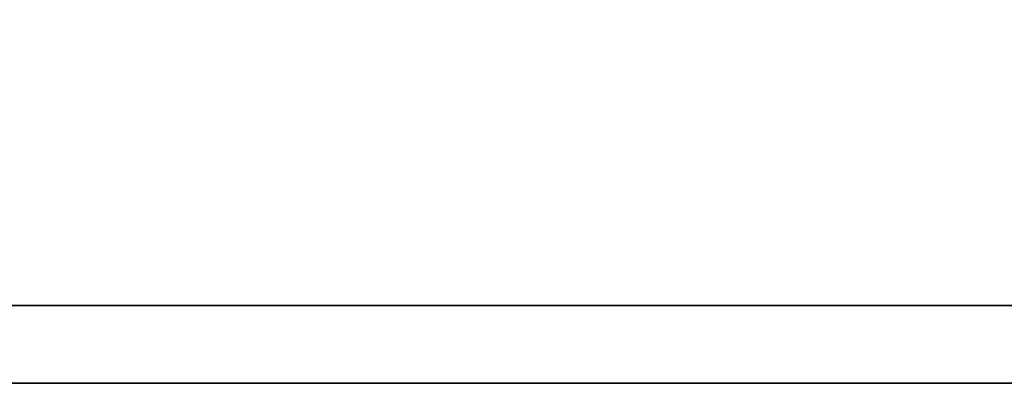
# Model space of a CAD drawing. Extents: x -381 to 2037, y -503 to 705.
# Tile 32 of 55: x -153.572 to -151.747, y 66.802 to 67.476. Entities that reach past the tile are written whole.
import ezdxf

# ---------------------------------------------------------------- set-up
doc = ezdxf.new("R2010")
doc.units = 0
doc.header["$LTSCALE"] = 2
doc.header["$MEASUREMENT"] = 0
doc.layers.add('CHA', color=7, linetype='Continuous')
doc.layers.add('layer 1', color=7, linetype='Continuous')

# ---------------------------------------------------------------- blocks, each defined once
blk = doc.blocks.new('TBI MOTION logo(完整正式版)')
at = {"layer": 'layer 1', "color": 22, "lineweight": 35}
blk.add_open_spline([(75.90875, -9.47875), (75.90875, -9.47875), (75.90875, -12.28625), (75.90875, -12.28625), (75.90875, -12.28625), (75.90875, -12.28625), (75.90875, -12.47875), (75.90875, -12.47875), (75.90875, -12.47875), (75.90875, -12.47875), (75.71625, -12.47875), (75.71625, -12.47875), (75.71625, -12.47875), (75.71625, -12.47875), (-88.32875, -12.47875), (-88.32875, -12.47875), (-88.32875, -12.47875), (-88.32875, -12.47875), (-88.32875, -13.29375), (-88.32875, -13.29375), (-88.32875, -13.29375), (-88.32875, -13.29375), (82.89125, -13.29375), (82.89125, -13.29375), (82.89125, -13.29375), (82.89125, -13.29375), (75.90875, -9.47875), (75.90875, -9.47875)], degree=3, knots=[0, 0, 0, 0, 0.14285714, 0.14285714, 0.14285714, 0.14285715, 0.28571429, 0.28571429, 0.28571429, 0.2857143, 0.42857143, 0.42857143, 0.42857143, 0.42857144, 0.57142857, 0.57142857, 0.57142857, 0.57142858, 0.71428571, 0.71428571, 0.71428571, 0.71428572, 0.85714286, 0.85714286, 0.85714286, 0.85714287, 1, 1, 1, 1], dxfattribs=at)

msp = doc.modelspace()

# ---------------------------------------------------------------- block references
at = {"layer": 'CHA', "color": 0, "xscale": 0.1765387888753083, "yscale": 0.1765387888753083, "zscale": 0.1765387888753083}
msp.add_blockref('TBI MOTION logo(完整正式版)', (-143.8015, 69.1494), dxfattribs=at)

doc.saveas('drawing.dxf')
